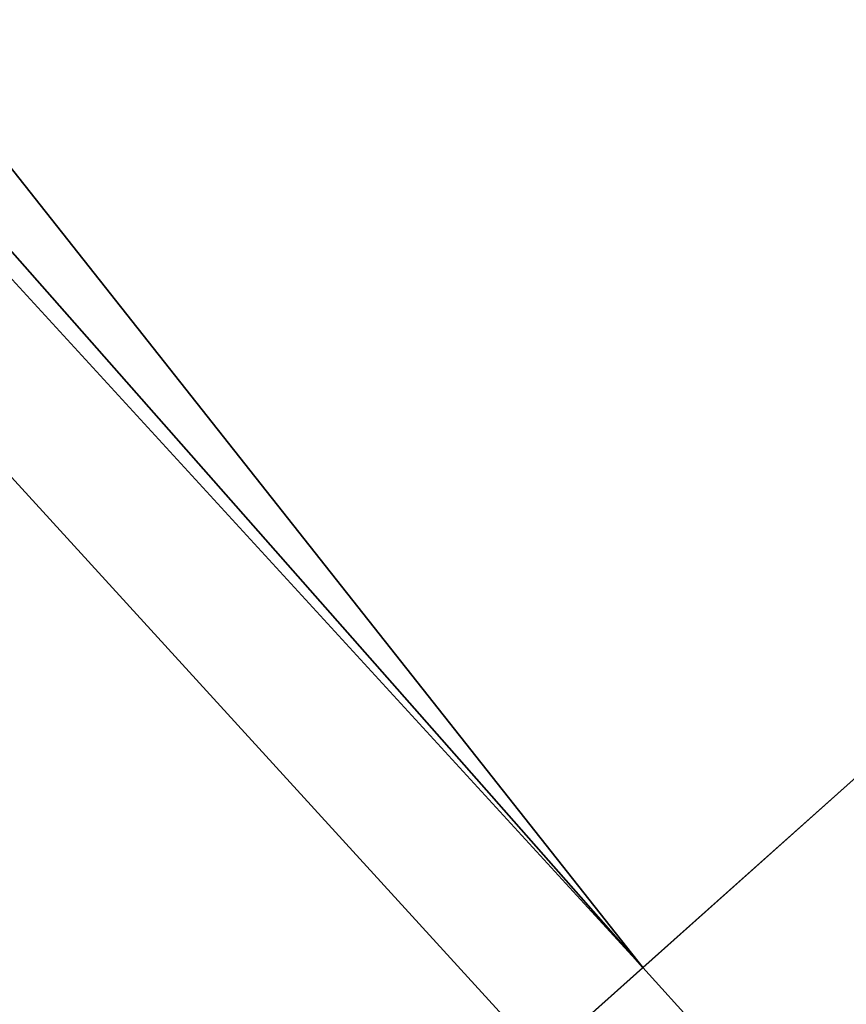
# Model space of a CAD drawing. Extents: x 0 to 122, y 0 to 122.
# Tile 131 of 256: x 25.19534 to 25.20302, y 29.44 to 29.44916. Entities that reach past the tile are written whole.
import ezdxf

# ---------------------------------------------------------------- set-up
doc = ezdxf.new("R2010")
doc.units = 0
doc.header["$LTSCALE"] = 25.4
doc.layers.get('0').update_dxf_attribs({"color": 13, "linetype": 'CONTINUOUS'})

# ---------------------------------------------------------------- blocks, each defined once
blk = doc.blocks.new('GROOVE-I-7792-7793_STL_2')
at = {"color": 7}
for p, q in [((40.1192398, -25.272562, 34.2099991), (43.702282, -29.8096542, 34.2099991)), ((40.1192398, -25.272562, 34.2099991), (43.702282, -29.8096542, 34.2099991)), ((43.702282, -29.8096542, 33.1699982), (47.2383461, -26.6481667, 33.1699982)), ((43.702282, -29.8096542, 33.1699982), (47.2383461, -26.6481667, 33.1699982)), ((43.702282, -29.8096542, 33.2700005), (43.2451744, -29.2908096, 33.2700005)), ((43.2451744, -29.2908096, 33.2700005), (43.702282, -29.8096542, 34.2099991)), ((43.2451744, -29.2908096, 33.2700005), (43.702282, -29.8096542, 34.2099991)), ((43.702282, -29.8096542, 33.2700005), (43.2451744, -29.2908096, 33.2700005)), ((43.235054, -29.299593, 33.2200012), (44.2584496, -30.4208984, 33.2700005)), ((43.702282, -29.8096542, 33.2700005), (43.235054, -29.299593, 33.2200012)), ((43.702282, -29.8096542, 33.2700005), (43.235054, -29.299593, 33.2200012)), ((43.235054, -29.299593, 33.2200012), (44.2584496, -30.4208984, 33.2700005)), ((43.8040428, -29.7186737, 45.1740417), (42.477047, -30.9050999, 38.4743462)), ((43.8040428, -29.7186737, 45.1740417), (42.477047, -30.9050999, 38.4743462)), ((43.702282, -29.8096542, 34.2099991), (42.2113037, -31.1426907, 34.2099991)), ((43.702282, -29.8096542, 34.2099991), (42.2113037, -31.1426907, 34.2099991)), ((44.2584496, -30.4208984, 33.1699982), (43.702282, -29.8096542, 33.1699982)), ((44.2584496, -30.4208984, 33.2700005), (43.702282, -29.8096542, 33.2700005)), ((43.702282, -29.8096542, 33.2700005), (43.702282, -29.8096542, 33.1699982)), ((44.2584496, -30.4208984, 33.1699982), (43.702282, -29.8096542, 33.1699982)), ((43.702282, -29.8096542, 33.2700005), (43.702282, -29.8096542, 33.1699982)), ((43.702282, -29.8096542, 33.2700005), (43.702282, -29.8096542, 34.2099991)), ((43.702282, -29.8096542, 33.2700005), (43.702282, -29.8096542, 34.2099991)), ((44.2584496, -30.4208984, 33.2700005), (43.702282, -29.8096542, 33.2700005))]:
    blk.add_line(p, q, dxfattribs=at)
mesh = blk.add_polyface(dxfattribs=at)
corners = [(38.4769211, -26.4139595, 34.2099991), (37.1158371, -20.3326263, 34.2099991), (35.3466606, -21.2653656, 34.2099991), (40.1192398, -25.272562, 34.2099991), (42.2113037, -31.1426907, 34.2099991), (43.702282, -29.8096542, 34.2099991)]
mesh.append_faces([[corners[k] for k in face] for face in [(0, 1, 2), (3, 4, 5)]], dxfattribs={"vtx0": -1, "color": 7})
mesh.append_faces([[corners[k] for k in face] for face in [(1, 0, 3)]], dxfattribs={"vtx0": -1, "vtx1": -1, "color": 7})
mesh.append_faces([[corners[k] for k in face] for face in [(3, 0, 4)]], dxfattribs={"vtx0": -1, "vtx2": -1, "color": 7})
mesh = blk.add_polyface(dxfattribs=at)
corners = [(40.1192398, -25.272562, 34.2099991), (43.702282, -29.8096542, 34.2099991), (43.2451744, -29.2908096, 33.2700005)]
mesh.append_faces([[corners[k] for k in face] for face in [(0, 1, 2)]], dxfattribs={"color": 7})
mesh = blk.add_polyface(dxfattribs=at)
corners = [(47.2383461, -26.6481667, 33.1699982), (44.2584496, -30.4208984, 33.1699982), (43.702282, -29.8096542, 33.1699982), (47.7388, -27.1981792, 33.1699982)]
mesh.append_faces([[corners[k] for k in face] for face in [(0, 1, 2), (1, 0, 3)]], dxfattribs={"vtx0": -1, "color": 7})
mesh = blk.add_polyface(dxfattribs=at)
corners = [(43.2451744, -29.2908096, 33.2700005), (43.702282, -29.8096542, 33.2700005), (43.235054, -29.299593, 33.2200012)]
mesh.append_faces([[corners[k] for k in face] for face in [(0, 1, 2)]], dxfattribs={"color": 7})
mesh = blk.add_polyface(dxfattribs=at)
corners = [(43.2451744, -29.2908096, 33.2700005), (43.702282, -29.8096542, 34.2099991), (43.702282, -29.8096542, 33.2700005)]
mesh.append_faces([[corners[k] for k in face] for face in [(0, 1, 2)]], dxfattribs={"color": 7})
mesh = blk.add_polyface(dxfattribs=at)
corners = [(43.702282, -29.8096542, 33.2700005), (44.2584496, -30.4208984, 33.1699982), (44.2584496, -30.4208984, 33.2700005), (43.702282, -29.8096542, 33.1699982)]
mesh.append_faces([[corners[k] for k in face] for face in [(0, 1, 2), (1, 0, 3)]], dxfattribs={"vtx0": -1, "color": 7})

msp = doc.modelspace()

# ---------------------------------------------------------------- block references
at = {"color": 0}
msp.add_blockref('GROOVE-I-7792-7793_STL_2', (-18.5011578, 59.25), dxfattribs=at)

doc.saveas('drawing.dxf')
